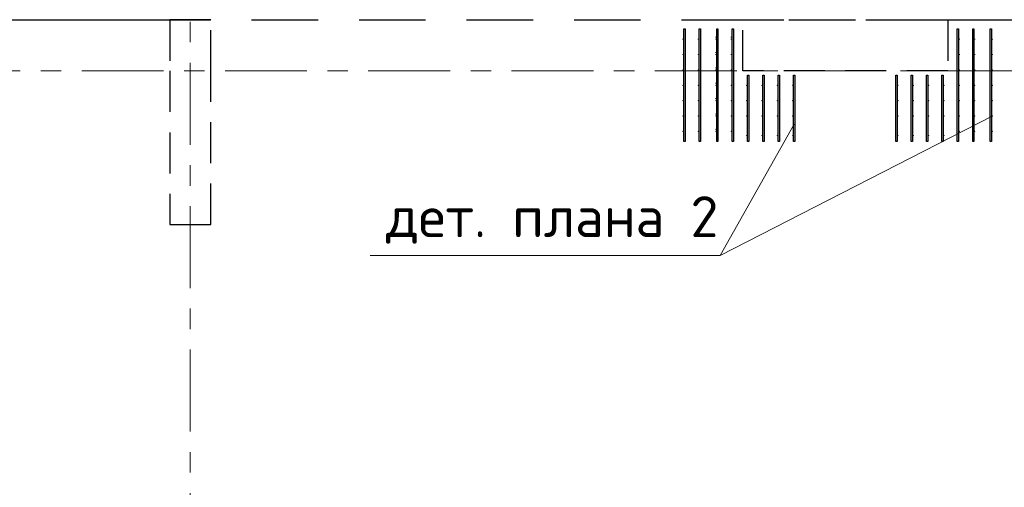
# Model space of a CAD drawing. Header units: metres. Extents: x -38 to 90, y -15 to 21.
# Tile 21 of 127: x 11.77 to 16.58, y 14.37 to 16.65. Entities that reach past the tile are written whole.
import ezdxf

# ---------------------------------------------------------------- set-up
doc = ezdxf.new("R2010")
doc.units = ezdxf.units.M
for name, pattern in [('______11', [0.5, 0.4, -0.05, 0, -0.05]), ('______2', [0.27, 0.2, -0.07]), ('______5', [1.1, 0.8, -0.1, 0.1, -0.1])]:
    doc.linetypes.add(name, pattern=pattern)
for name, color, linetype, lineweight in [('XR$2$Осевая линия (1)', 7, '______5', 13), ('XR$3$Арматурный каркас 01', 4, 'Continuous', 35), ('XR$3$Перекрытие (1)', 7, 'Continuous', 35), ('XR$3$Текст_ общее_1', 7, 'Continuous', 13)]:
    doc.layers.add(name, color=color, linetype=linetype, lineweight=lineweight)
doc.layers.add('XR$5$Стена_ бетон несущ.', color=7, linetype='Continuous', lineweight=70, true_color=0xb4b496)
doc.styles.add('ISOCPEUR', font='txt')

msp = doc.modelspace()

# ---------------------------------------------------------------- hatches: boundary and pattern name
at = {"layer": 'XR$3$Арматурный каркас 01', "linetype": 'Continuous', "lineweight": 50, "transparency": 33554687}
for points in [[(15.01, 16.5552), (15.0098, 16.5564), (15.0091, 16.5574), (15.0081, 16.558), (15.007, 16.5582), (15.0059, 16.558), (15.0049, 16.5574), (15.0042, 16.5564), (15.004, 16.5552), (15.0042, 16.5541), (15.0049, 16.5531), (15.0059, 16.5525), (15.007, 16.5522), (15.0081, 16.5525), (15.0091, 16.5531), (15.0098, 16.5541)], [(15.021, 16.5652), (15.0208, 16.5664), (15.0201, 16.5674), (15.0191, 16.568), (15.018, 16.5682), (15.0169, 16.568), (15.0159, 16.5674), (15.0152, 16.5664), (15.015, 16.5652), (15.0152, 16.5641), (15.0159, 16.5631), (15.0169, 16.5625), (15.018, 16.5622), (15.0191, 16.5625), (15.0201, 16.5631), (15.0208, 16.5641)], [(15.085, 16.5552), (15.0848, 16.5564), (15.0841, 16.5574), (15.0831, 16.558), (15.082, 16.5582), (15.0809, 16.558), (15.0799, 16.5574), (15.0792, 16.5564), (15.079, 16.5552), (15.0792, 16.5541), (15.0799, 16.5531), (15.0809, 16.5525), (15.082, 16.5522), (15.0831, 16.5525), (15.0841, 16.5531), (15.0848, 16.5541)], [(15.096, 16.5652), (15.0958, 16.5664), (15.0951, 16.5674), (15.0941, 16.568), (15.093, 16.5682), (15.0919, 16.568), (15.0909, 16.5674), (15.0902, 16.5664), (15.09, 16.5652), (15.0902, 16.5641), (15.0909, 16.5631), (15.0919, 16.5625), (15.093, 16.5622), (15.0941, 16.5625), (15.0951, 16.5631), (15.0958, 16.5641)], [(15.171, 16.5652), (15.1708, 16.5664), (15.1701, 16.5674), (15.1691, 16.568), (15.168, 16.5682), (15.1669, 16.568), (15.1659, 16.5674), (15.1652, 16.5664), (15.165, 16.5652), (15.1652, 16.5641), (15.1659, 16.5631), (15.1669, 16.5625), (15.168, 16.5622), (15.1691, 16.5625), (15.1701, 16.5631), (15.1708, 16.5641)], [(15.171, 16.5552), (15.1708, 16.5564), (15.1701, 16.5574), (15.1691, 16.558), (15.168, 16.5582), (15.1669, 16.558), (15.1659, 16.5574), (15.1652, 16.5564), (15.165, 16.5552), (15.1652, 16.5541), (15.1659, 16.5531), (15.1669, 16.5525), (15.168, 16.5522), (15.1691, 16.5525), (15.1701, 16.5531), (15.1708, 16.5541)], [(15.246, 16.5652), (15.2458, 16.5664), (15.2451, 16.5674), (15.2441, 16.568), (15.243, 16.5682), (15.2419, 16.568), (15.2409, 16.5674), (15.2402, 16.5664), (15.24, 16.5652), (15.2402, 16.5641), (15.2409, 16.5631), (15.2419, 16.5625), (15.243, 16.5622), (15.2441, 16.5625), (15.2451, 16.5631), (15.2458, 16.5641)], [(15.246, 16.5552), (15.2458, 16.5564), (15.2451, 16.5574), (15.2441, 16.558), (15.243, 16.5582), (15.2419, 16.558), (15.2409, 16.5574), (15.2402, 16.5564), (15.24, 16.5552), (15.2402, 16.5541), (15.2409, 16.5531), (15.2419, 16.5525), (15.243, 16.5522), (15.2441, 16.5525), (15.2451, 16.5531), (15.2458, 16.5541)], [(16.36, 16.5552), (16.3598, 16.5564), (16.3591, 16.5574), (16.3581, 16.558), (16.357, 16.5582), (16.3559, 16.558), (16.3549, 16.5574), (16.3542, 16.5564), (16.354, 16.5552), (16.3542, 16.5541), (16.3549, 16.5531), (16.3559, 16.5525), (16.357, 16.5522), (16.3581, 16.5525), (16.3591, 16.5531), (16.3598, 16.5541)], [(16.435, 16.5552), (16.4348, 16.5564), (16.4341, 16.5574), (16.4331, 16.558), (16.432, 16.5582), (16.4309, 16.558), (16.4299, 16.5574), (16.4292, 16.5564), (16.429, 16.5552), (16.4292, 16.5541), (16.4299, 16.5531), (16.4309, 16.5525), (16.432, 16.5522), (16.4331, 16.5525), (16.4341, 16.5531), (16.4348, 16.5541)], [(16.521, 16.5552), (16.5208, 16.5564), (16.5201, 16.5574), (16.5191, 16.558), (16.518, 16.5582), (16.5169, 16.558), (16.5159, 16.5574), (16.5152, 16.5564), (16.515, 16.5552), (16.5152, 16.5541), (16.5159, 16.5531), (16.5169, 16.5525), (16.518, 16.5522), (16.5191, 16.5525), (16.5201, 16.5531), (16.5208, 16.5541)], [(15.01, 16.4802), (15.0098, 16.4814), (15.0091, 16.4824), (15.0081, 16.483), (15.007, 16.4832), (15.0059, 16.483), (15.0049, 16.4824), (15.0042, 16.4814), (15.004, 16.4802), (15.0042, 16.4791), (15.0049, 16.4781), (15.0059, 16.4775), (15.007, 16.4772), (15.0081, 16.4775), (15.0091, 16.4781), (15.0098, 16.4791)], [(15.021, 16.4902), (15.0208, 16.4914), (15.0201, 16.4924), (15.0191, 16.493), (15.018, 16.4932), (15.0169, 16.493), (15.0159, 16.4924), (15.0152, 16.4914), (15.015, 16.4902), (15.0152, 16.4891), (15.0159, 16.4881), (15.0169, 16.4875), (15.018, 16.4872), (15.0191, 16.4875), (15.0201, 16.4881), (15.0208, 16.4891)], [(15.085, 16.4802), (15.0848, 16.4814), (15.0841, 16.4824), (15.0831, 16.483), (15.082, 16.4832), (15.0809, 16.483), (15.0799, 16.4824), (15.0792, 16.4814), (15.079, 16.4802), (15.0792, 16.4791), (15.0799, 16.4781), (15.0809, 16.4775), (15.082, 16.4772), (15.0831, 16.4775), (15.0841, 16.4781), (15.0848, 16.4791)], [(15.096, 16.4902), (15.0958, 16.4914), (15.0951, 16.4924), (15.0941, 16.493), (15.093, 16.4932), (15.0919, 16.493), (15.0909, 16.4924), (15.0902, 16.4914), (15.09, 16.4902), (15.0902, 16.4891), (15.0909, 16.4881), (15.0919, 16.4875), (15.093, 16.4872), (15.0941, 16.4875), (15.0951, 16.4881), (15.0958, 16.4891)], [(15.171, 16.4902), (15.1708, 16.4914), (15.1701, 16.4924), (15.1691, 16.493), (15.168, 16.4932), (15.1669, 16.493), (15.1659, 16.4924), (15.1652, 16.4914), (15.165, 16.4902), (15.1652, 16.4891), (15.1659, 16.4881), (15.1669, 16.4875), (15.168, 16.4872), (15.1691, 16.4875), (15.1701, 16.4881), (15.1708, 16.4891)], [(15.171, 16.4802), (15.1708, 16.4814), (15.1701, 16.4824), (15.1691, 16.483), (15.168, 16.4832), (15.1669, 16.483), (15.1659, 16.4824), (15.1652, 16.4814), (15.165, 16.4802), (15.1652, 16.4791), (15.1659, 16.4781), (15.1669, 16.4775), (15.168, 16.4772), (15.1691, 16.4775), (15.1701, 16.4781), (15.1708, 16.4791)], [(15.246, 16.4802), (15.2458, 16.4814), (15.2451, 16.4824), (15.2441, 16.483), (15.243, 16.4832), (15.2419, 16.483), (15.2409, 16.4824), (15.2402, 16.4814), (15.24, 16.4802), (15.2402, 16.4791), (15.2409, 16.4781), (15.2419, 16.4775), (15.243, 16.4772), (15.2441, 16.4775), (15.2451, 16.4781), (15.2458, 16.4791)], [(16.36, 16.4802), (16.3598, 16.4814), (16.3591, 16.4824), (16.3581, 16.483), (16.357, 16.4832), (16.3559, 16.483), (16.3549, 16.4824), (16.3542, 16.4814), (16.354, 16.4802), (16.3542, 16.4791), (16.3549, 16.4781), (16.3559, 16.4775), (16.357, 16.4772), (16.3581, 16.4775), (16.3591, 16.4781), (16.3598, 16.4791)], [(16.435, 16.4802), (16.4348, 16.4814), (16.4341, 16.4824), (16.4331, 16.483), (16.432, 16.4832), (16.4309, 16.483), (16.4299, 16.4824), (16.4292, 16.4814), (16.429, 16.4802), (16.4292, 16.4791), (16.4299, 16.4781), (16.4309, 16.4775), (16.432, 16.4772), (16.4331, 16.4775), (16.4341, 16.4781), (16.4348, 16.4791)], [(16.521, 16.4802), (16.5208, 16.4814), (16.5201, 16.4824), (16.5191, 16.483), (16.518, 16.4832), (16.5169, 16.483), (16.5159, 16.4824), (16.5152, 16.4814), (16.515, 16.4802), (16.5152, 16.4791), (16.5159, 16.4781), (16.5169, 16.4775), (16.518, 16.4772), (16.5191, 16.4775), (16.5201, 16.4781), (16.5208, 16.4791)], [(15.01, 16.4052), (15.0098, 16.4064), (15.0091, 16.4074), (15.0081, 16.408), (15.007, 16.4082), (15.0059, 16.408), (15.0049, 16.4074), (15.0042, 16.4064), (15.004, 16.4052), (15.0042, 16.4041), (15.0049, 16.4031), (15.0059, 16.4025), (15.007, 16.4022), (15.0081, 16.4025), (15.0091, 16.4031), (15.0098, 16.4041)], [(15.021, 16.4152), (15.0208, 16.4164), (15.0201, 16.4174), (15.0191, 16.418), (15.018, 16.4182), (15.0169, 16.418), (15.0159, 16.4174), (15.0152, 16.4164), (15.015, 16.4152), (15.0152, 16.4141), (15.0159, 16.4131), (15.0169, 16.4125), (15.018, 16.4122), (15.0191, 16.4125), (15.0201, 16.4131), (15.0208, 16.4141)], [(15.085, 16.4052), (15.0848, 16.4064), (15.0841, 16.4074), (15.0831, 16.408), (15.082, 16.4082), (15.0809, 16.408), (15.0799, 16.4074), (15.0792, 16.4064), (15.079, 16.4052), (15.0792, 16.4041), (15.0799, 16.4031), (15.0809, 16.4025), (15.082, 16.4022), (15.0831, 16.4025), (15.0841, 16.4031), (15.0848, 16.4041)], [(15.096, 16.4152), (15.0958, 16.4164), (15.0951, 16.4174), (15.0941, 16.418), (15.093, 16.4182), (15.0919, 16.418), (15.0909, 16.4174), (15.0902, 16.4164), (15.09, 16.4152), (15.0902, 16.4141), (15.0909, 16.4131), (15.0919, 16.4125), (15.093, 16.4122), (15.0941, 16.4125), (15.0951, 16.4131), (15.0958, 16.4141)], [(15.171, 16.4152), (15.1708, 16.4164), (15.1701, 16.4174), (15.1691, 16.418), (15.168, 16.4182), (15.1669, 16.418), (15.1659, 16.4174), (15.1652, 16.4164), (15.165, 16.4152), (15.1652, 16.4141), (15.1659, 16.4131), (15.1669, 16.4125), (15.168, 16.4122), (15.1691, 16.4125), (15.1701, 16.4131), (15.1708, 16.4141)], [(15.171, 16.4052), (15.1708, 16.4064), (15.1701, 16.4074), (15.1691, 16.408), (15.168, 16.4082), (15.1669, 16.408), (15.1659, 16.4074), (15.1652, 16.4064), (15.165, 16.4052), (15.1652, 16.4041), (15.1659, 16.4031), (15.1669, 16.4025), (15.168, 16.4022), (15.1691, 16.4025), (15.1701, 16.4031), (15.1708, 16.4041)], [(15.246, 16.4052), (15.2458, 16.4064), (15.2451, 16.4074), (15.2441, 16.408), (15.243, 16.4082), (15.2419, 16.408), (15.2409, 16.4074), (15.2402, 16.4064), (15.24, 16.4052), (15.2402, 16.4041), (15.2409, 16.4031), (15.2419, 16.4025), (15.243, 16.4022), (15.2441, 16.4025), (15.2451, 16.4031), (15.2458, 16.4041)], [(16.36, 16.4052), (16.3598, 16.4064), (16.3591, 16.4074), (16.3581, 16.408), (16.357, 16.4082), (16.3559, 16.408), (16.3549, 16.4074), (16.3542, 16.4064), (16.354, 16.4052), (16.3542, 16.4041), (16.3549, 16.4031), (16.3559, 16.4025), (16.357, 16.4022), (16.3581, 16.4025), (16.3591, 16.4031), (16.3598, 16.4041)], [(16.435, 16.4052), (16.4348, 16.4064), (16.4341, 16.4074), (16.4331, 16.408), (16.432, 16.4082), (16.4309, 16.408), (16.4299, 16.4074), (16.4292, 16.4064), (16.429, 16.4052), (16.4292, 16.4041), (16.4299, 16.4031), (16.4309, 16.4025), (16.432, 16.4022), (16.4331, 16.4025), (16.4341, 16.4031), (16.4348, 16.4041)], [(16.521, 16.4052), (16.5208, 16.4064), (16.5201, 16.4074), (16.5191, 16.408), (16.518, 16.4082), (16.5169, 16.408), (16.5159, 16.4074), (16.5152, 16.4064), (16.515, 16.4052), (16.5152, 16.4041), (16.5159, 16.4031), (16.5169, 16.4025), (16.518, 16.4022), (16.5191, 16.4025), (16.5201, 16.4031), (16.5208, 16.4041)], [(15.01, 16.3302), (15.0098, 16.3314), (15.0091, 16.3324), (15.0081, 16.333), (15.007, 16.3332), (15.0059, 16.333), (15.0049, 16.3324), (15.0042, 16.3314), (15.004, 16.3302), (15.0042, 16.3291), (15.0049, 16.3281), (15.0059, 16.3275), (15.007, 16.3272), (15.0081, 16.3275), (15.0091, 16.3281), (15.0098, 16.3291)], [(15.021, 16.3402), (15.0208, 16.3414), (15.0201, 16.3424), (15.0191, 16.343), (15.018, 16.3432), (15.0169, 16.343), (15.0159, 16.3424), (15.0152, 16.3414), (15.015, 16.3402), (15.0152, 16.3391), (15.0159, 16.3381), (15.0169, 16.3375), (15.018, 16.3372), (15.0191, 16.3375), (15.0201, 16.3381), (15.0208, 16.3391)], [(15.085, 16.3302), (15.0848, 16.3314), (15.0841, 16.3324), (15.0831, 16.333), (15.082, 16.3332), (15.0809, 16.333), (15.0799, 16.3324), (15.0792, 16.3314), (15.079, 16.3302), (15.0792, 16.3291), (15.0799, 16.3281), (15.0809, 16.3275), (15.082, 16.3272), (15.0831, 16.3275), (15.0841, 16.3281), (15.0848, 16.3291)], [(15.096, 16.3402), (15.0958, 16.3414), (15.0951, 16.3424), (15.0941, 16.343), (15.093, 16.3432), (15.0919, 16.343), (15.0909, 16.3424), (15.0902, 16.3414), (15.09, 16.3402), (15.0902, 16.3391), (15.0909, 16.3381), (15.0919, 16.3375), (15.093, 16.3372), (15.0941, 16.3375), (15.0951, 16.3381), (15.0958, 16.3391)], [(15.171, 16.3402), (15.1708, 16.3414), (15.1701, 16.3424), (15.1691, 16.343), (15.168, 16.3432), (15.1669, 16.343), (15.1659, 16.3424), (15.1652, 16.3414), (15.165, 16.3402), (15.1652, 16.3391), (15.1659, 16.3381), (15.1669, 16.3375), (15.168, 16.3372), (15.1691, 16.3375), (15.1701, 16.3381), (15.1708, 16.3391)], [(15.171, 16.3302), (15.1708, 16.3314), (15.1701, 16.3324), (15.1691, 16.333), (15.168, 16.3332), (15.1669, 16.333), (15.1659, 16.3324), (15.1652, 16.3314), (15.165, 16.3302), (15.1652, 16.3291), (15.1659, 16.3281), (15.1669, 16.3275), (15.168, 16.3272), (15.1691, 16.3275), (15.1701, 16.3281), (15.1708, 16.3291)], [(15.246, 16.3302), (15.2458, 16.3314), (15.2451, 16.3324), (15.2441, 16.333), (15.243, 16.3332), (15.2419, 16.333), (15.2409, 16.3324), (15.2402, 16.3314), (15.24, 16.3302), (15.2402, 16.3291), (15.2409, 16.3281), (15.2419, 16.3275), (15.243, 16.3272), (15.2441, 16.3275), (15.2451, 16.3281), (15.2458, 16.3291)], [(15.321, 16.3302), (15.3208, 16.3314), (15.3201, 16.3324), (15.3191, 16.333), (15.318, 16.3332), (15.3169, 16.333), (15.3159, 16.3324), (15.3152, 16.3314), (15.315, 16.3302), (15.3152, 16.3291), (15.3159, 16.3281), (15.3169, 16.3275), (15.318, 16.3272), (15.3191, 16.3275), (15.3201, 16.3281), (15.3208, 16.3291)], [(15.396, 16.3302), (15.3958, 16.3314), (15.3951, 16.3324), (15.3941, 16.333), (15.393, 16.3332), (15.3919, 16.333), (15.3909, 16.3324), (15.3902, 16.3314), (15.39, 16.3302), (15.3902, 16.3291), (15.3909, 16.3281), (15.3919, 16.3275), (15.393, 16.3272), (15.3941, 16.3275), (15.3951, 16.3281), (15.3958, 16.3291)], [(15.471, 16.3302), (15.4708, 16.3314), (15.4701, 16.3324), (15.4691, 16.333), (15.468, 16.3332), (15.4669, 16.333), (15.4659, 16.3324), (15.4652, 16.3314), (15.465, 16.3302), (15.4652, 16.3291), (15.4659, 16.3281), (15.4669, 16.3275), (15.468, 16.3272), (15.4691, 16.3275), (15.4701, 16.3281), (15.4708, 16.3291)], [(15.546, 16.3302), (15.5458, 16.3314), (15.5451, 16.3324), (15.5441, 16.333), (15.543, 16.3332), (15.5419, 16.333), (15.5409, 16.3324), (15.5402, 16.3314), (15.54, 16.3302), (15.5402, 16.3291), (15.5409, 16.3281), (15.5419, 16.3275), (15.543, 16.3272), (15.5441, 16.3275), (15.5451, 16.3281), (15.5458, 16.3291)], [(16.06, 16.3302), (16.0598, 16.3314), (16.0591, 16.3324), (16.0581, 16.333), (16.057, 16.3332), (16.0559, 16.333), (16.0549, 16.3324), (16.0542, 16.3314), (16.054, 16.3302), (16.0542, 16.3291), (16.0549, 16.3281), (16.0559, 16.3275), (16.057, 16.3272), (16.0581, 16.3275), (16.0591, 16.3281), (16.0598, 16.3291)], [(16.135, 16.3302), (16.1348, 16.3314), (16.1341, 16.3324), (16.1331, 16.333), (16.132, 16.3332), (16.1309, 16.333), (16.1299, 16.3324), (16.1292, 16.3314), (16.129, 16.3302), (16.1292, 16.3291), (16.1299, 16.3281), (16.1309, 16.3275), (16.132, 16.3272), (16.1331, 16.3275), (16.1341, 16.3281), (16.1348, 16.3291)], [(16.21, 16.3302), (16.2098, 16.3314), (16.2091, 16.3324), (16.2081, 16.333), (16.207, 16.3332), (16.2059, 16.333), (16.2049, 16.3324), (16.2042, 16.3314), (16.204, 16.3302), (16.2042, 16.3291), (16.2049, 16.3281), (16.2059, 16.3275), (16.207, 16.3272), (16.2081, 16.3275), (16.2091, 16.3281), (16.2098, 16.3291)], [(16.285, 16.3302), (16.2848, 16.3314), (16.2841, 16.3324), (16.2831, 16.333), (16.282, 16.3332), (16.2809, 16.333), (16.2799, 16.3324), (16.2792, 16.3314), (16.279, 16.3302), (16.2792, 16.3291), (16.2799, 16.3281), (16.2809, 16.3275), (16.282, 16.3272), (16.2831, 16.3275), (16.2841, 16.3281), (16.2848, 16.3291)], [(16.36, 16.3302), (16.3598, 16.3314), (16.3591, 16.3324), (16.3581, 16.333), (16.357, 16.3332), (16.3559, 16.333), (16.3549, 16.3324), (16.3542, 16.3314), (16.354, 16.3302), (16.3542, 16.3291), (16.3549, 16.3281), (16.3559, 16.3275), (16.357, 16.3272), (16.3581, 16.3275), (16.3591, 16.3281), (16.3598, 16.3291)], [(16.435, 16.3302), (16.4348, 16.3314), (16.4341, 16.3324), (16.4331, 16.333), (16.432, 16.3332), (16.4309, 16.333), (16.4299, 16.3324), (16.4292, 16.3314), (16.429, 16.3302), (16.4292, 16.3291), (16.4299, 16.3281), (16.4309, 16.3275), (16.432, 16.3272), (16.4331, 16.3275), (16.4341, 16.3281), (16.4348, 16.3291)], [(16.521, 16.3302), (16.5208, 16.3314), (16.5201, 16.3324), (16.5191, 16.333), (16.518, 16.3332), (16.5169, 16.333), (16.5159, 16.3324), (16.5152, 16.3314), (16.515, 16.3302), (16.5152, 16.3291), (16.5159, 16.3281), (16.5169, 16.3275), (16.518, 16.3272), (16.5191, 16.3275), (16.5201, 16.3281), (16.5208, 16.3291)], [(15.01, 16.2552), (15.0098, 16.2564), (15.0091, 16.2574), (15.0081, 16.258), (15.007, 16.2582), (15.0059, 16.258), (15.0049, 16.2574), (15.0042, 16.2564), (15.004, 16.2552), (15.0042, 16.2541), (15.0049, 16.2531), (15.0059, 16.2525), (15.007, 16.2522), (15.0081, 16.2525), (15.0091, 16.2531), (15.0098, 16.2541)], [(15.021, 16.2652), (15.0208, 16.2664), (15.0201, 16.2674), (15.0191, 16.268), (15.018, 16.2682), (15.0169, 16.268), (15.0159, 16.2674), (15.0152, 16.2664), (15.015, 16.2652), (15.0152, 16.2641), (15.0159, 16.2631), (15.0169, 16.2625), (15.018, 16.2622), (15.0191, 16.2625), (15.0201, 16.2631), (15.0208, 16.2641)], [(15.085, 16.2552), (15.0848, 16.2564), (15.0841, 16.2574), (15.0831, 16.258), (15.082, 16.2582), (15.0809, 16.258), (15.0799, 16.2574), (15.0792, 16.2564), (15.079, 16.2552), (15.0792, 16.2541), (15.0799, 16.2531), (15.0809, 16.2525), (15.082, 16.2522), (15.0831, 16.2525), (15.0841, 16.2531), (15.0848, 16.2541)], [(15.096, 16.2652), (15.0958, 16.2664), (15.0951, 16.2674), (15.0941, 16.268), (15.093, 16.2682), (15.0919, 16.268), (15.0909, 16.2674), (15.0902, 16.2664), (15.09, 16.2652), (15.0902, 16.2641), (15.0909, 16.2631), (15.0919, 16.2625), (15.093, 16.2622), (15.0941, 16.2625), (15.0951, 16.2631), (15.0958, 16.2641)], [(15.171, 16.2652), (15.1708, 16.2664), (15.1701, 16.2674), (15.1691, 16.268), (15.168, 16.2682), (15.1669, 16.268), (15.1659, 16.2674), (15.1652, 16.2664), (15.165, 16.2652), (15.1652, 16.2641), (15.1659, 16.2631), (15.1669, 16.2625), (15.168, 16.2622), (15.1691, 16.2625), (15.1701, 16.2631), (15.1708, 16.2641)], [(15.171, 16.2552), (15.1708, 16.2564), (15.1701, 16.2574), (15.1691, 16.258), (15.168, 16.2582), (15.1669, 16.258), (15.1659, 16.2574), (15.1652, 16.2564), (15.165, 16.2552), (15.1652, 16.2541), (15.1659, 16.2531), (15.1669, 16.2525), (15.168, 16.2522), (15.1691, 16.2525), (15.1701, 16.2531), (15.1708, 16.2541)], [(15.246, 16.2552), (15.2458, 16.2564), (15.2451, 16.2574), (15.2441, 16.258), (15.243, 16.2582), (15.2419, 16.258), (15.2409, 16.2574), (15.2402, 16.2564), (15.24, 16.2552), (15.2402, 16.2541), (15.2409, 16.2531), (15.2419, 16.2525), (15.243, 16.2522), (15.2441, 16.2525), (15.2451, 16.2531), (15.2458, 16.2541)], [(15.321, 16.2552), (15.3208, 16.2564), (15.3201, 16.2574), (15.3191, 16.258), (15.318, 16.2582), (15.3169, 16.258), (15.3159, 16.2574), (15.3152, 16.2564), (15.315, 16.2552), (15.3152, 16.2541), (15.3159, 16.2531), (15.3169, 16.2525), (15.318, 16.2522), (15.3191, 16.2525), (15.3201, 16.2531), (15.3208, 16.2541)], [(15.396, 16.2552), (15.3958, 16.2564), (15.3951, 16.2574), (15.3941, 16.258), (15.393, 16.2582), (15.3919, 16.258), (15.3909, 16.2574), (15.3902, 16.2564), (15.39, 16.2552), (15.3902, 16.2541), (15.3909, 16.2531), (15.3919, 16.2525), (15.393, 16.2522), (15.3941, 16.2525), (15.3951, 16.2531), (15.3958, 16.2541)], [(15.471, 16.2552), (15.4708, 16.2564), (15.4701, 16.2574), (15.4691, 16.258), (15.468, 16.2582), (15.4669, 16.258), (15.4659, 16.2574), (15.4652, 16.2564), (15.465, 16.2552), (15.4652, 16.2541), (15.4659, 16.2531), (15.4669, 16.2525), (15.468, 16.2522), (15.4691, 16.2525), (15.4701, 16.2531), (15.4708, 16.2541)], [(15.546, 16.2552), (15.5458, 16.2564), (15.5451, 16.2574), (15.5441, 16.258), (15.543, 16.2582), (15.5419, 16.258), (15.5409, 16.2574), (15.5402, 16.2564), (15.54, 16.2552), (15.5402, 16.2541), (15.5409, 16.2531), (15.5419, 16.2525), (15.543, 16.2522), (15.5441, 16.2525), (15.5451, 16.2531), (15.5458, 16.2541)], [(16.06, 16.2552), (16.0598, 16.2564), (16.0591, 16.2574), (16.0581, 16.258), (16.057, 16.2582), (16.0559, 16.258), (16.0549, 16.2574), (16.0542, 16.2564), (16.054, 16.2552), (16.0542, 16.2541), (16.0549, 16.2531), (16.0559, 16.2525), (16.057, 16.2522), (16.0581, 16.2525), (16.0591, 16.2531), (16.0598, 16.2541)], [(16.135, 16.2552), (16.1348, 16.2564), (16.1341, 16.2574), (16.1331, 16.258), (16.132, 16.2582), (16.1309, 16.258), (16.1299, 16.2574), (16.1292, 16.2564), (16.129, 16.2552), (16.1292, 16.2541), (16.1299, 16.2531), (16.1309, 16.2525), (16.132, 16.2522), (16.1331, 16.2525), (16.1341, 16.2531), (16.1348, 16.2541)], [(16.21, 16.2552), (16.2098, 16.2564), (16.2091, 16.2574), (16.2081, 16.258), (16.207, 16.2582), (16.2059, 16.258), (16.2049, 16.2574), (16.2042, 16.2564), (16.204, 16.2552), (16.2042, 16.2541), (16.2049, 16.2531), (16.2059, 16.2525), (16.207, 16.2522), (16.2081, 16.2525), (16.2091, 16.2531), (16.2098, 16.2541)], [(16.285, 16.2552), (16.2848, 16.2564), (16.2841, 16.2574), (16.2831, 16.258), (16.282, 16.2582), (16.2809, 16.258), (16.2799, 16.2574), (16.2792, 16.2564), (16.279, 16.2552), (16.2792, 16.2541), (16.2799, 16.2531), (16.2809, 16.2525), (16.282, 16.2522), (16.2831, 16.2525), (16.2841, 16.2531), (16.2848, 16.2541)], [(16.36, 16.2552), (16.3598, 16.2564), (16.3591, 16.2574), (16.3581, 16.258), (16.357, 16.2582), (16.3559, 16.258), (16.3549, 16.2574), (16.3542, 16.2564), (16.354, 16.2552), (16.3542, 16.2541), (16.3549, 16.2531), (16.3559, 16.2525), (16.357, 16.2522), (16.3581, 16.2525), (16.3591, 16.2531), (16.3598, 16.2541)], [(16.435, 16.2552), (16.4348, 16.2564), (16.4341, 16.2574), (16.4331, 16.258), (16.432, 16.2582), (16.4309, 16.258), (16.4299, 16.2574), (16.4292, 16.2564), (16.429, 16.2552), (16.4292, 16.2541), (16.4299, 16.2531), (16.4309, 16.2525), (16.432, 16.2522), (16.4331, 16.2525), (16.4341, 16.2531), (16.4348, 16.2541)], [(16.521, 16.2552), (16.5208, 16.2564), (16.5201, 16.2574), (16.5191, 16.258), (16.518, 16.2582), (16.5169, 16.258), (16.5159, 16.2574), (16.5152, 16.2564), (16.515, 16.2552), (16.5152, 16.2541), (16.5159, 16.2531), (16.5169, 16.2525), (16.518, 16.2522), (16.5191, 16.2525), (16.5201, 16.2531), (16.5208, 16.2541)], [(15.01, 16.1802), (15.0098, 16.1814), (15.0091, 16.1824), (15.0081, 16.183), (15.007, 16.1832), (15.0059, 16.183), (15.0049, 16.1824), (15.0042, 16.1814), (15.004, 16.1802), (15.0042, 16.1791), (15.0049, 16.1781), (15.0059, 16.1775), (15.007, 16.1772), (15.0081, 16.1775), (15.0091, 16.1781), (15.0098, 16.1791)], [(15.021, 16.1902), (15.0208, 16.1914), (15.0201, 16.1924), (15.0191, 16.193), (15.018, 16.1932), (15.0169, 16.193), (15.0159, 16.1924), (15.0152, 16.1914), (15.015, 16.1902), (15.0152, 16.1891), (15.0159, 16.1881), (15.0169, 16.1875), (15.018, 16.1872), (15.0191, 16.1875), (15.0201, 16.1881), (15.0208, 16.1891)], [(15.085, 16.1802), (15.0848, 16.1814), (15.0841, 16.1824), (15.0831, 16.183), (15.082, 16.1832), (15.0809, 16.183), (15.0799, 16.1824), (15.0792, 16.1814), (15.079, 16.1802), (15.0792, 16.1791), (15.0799, 16.1781), (15.0809, 16.1775), (15.082, 16.1772), (15.0831, 16.1775), (15.0841, 16.1781), (15.0848, 16.1791)], [(15.096, 16.1902), (15.0958, 16.1914), (15.0951, 16.1924), (15.0941, 16.193), (15.093, 16.1932), (15.0919, 16.193), (15.0909, 16.1924), (15.0902, 16.1914), (15.09, 16.1902), (15.0902, 16.1891), (15.0909, 16.1881), (15.0919, 16.1875), (15.093, 16.1872), (15.0941, 16.1875), (15.0951, 16.1881), (15.0958, 16.1891)], [(15.171, 16.1902), (15.1708, 16.1914), (15.1701, 16.1924), (15.1691, 16.193), (15.168, 16.1932), (15.1669, 16.193), (15.1659, 16.1924), (15.1652, 16.1914), (15.165, 16.1902), (15.1652, 16.1891), (15.1659, 16.1881), (15.1669, 16.1875), (15.168, 16.1872), (15.1691, 16.1875), (15.1701, 16.1881), (15.1708, 16.1891)], [(15.171, 16.1802), (15.1708, 16.1814), (15.1701, 16.1824), (15.1691, 16.183), (15.168, 16.1832), (15.1669, 16.183), (15.1659, 16.1824), (15.1652, 16.1814), (15.165, 16.1802), (15.1652, 16.1791), (15.1659, 16.1781), (15.1669, 16.1775), (15.168, 16.1772), (15.1691, 16.1775), (15.1701, 16.1781), (15.1708, 16.1791)], [(15.246, 16.1802), (15.2458, 16.1814), (15.2451, 16.1824), (15.2441, 16.183), (15.243, 16.1832), (15.2419, 16.183), (15.2409, 16.1824), (15.2402, 16.1814), (15.24, 16.1802), (15.2402, 16.1791), (15.2409, 16.1781), (15.2419, 16.1775), (15.243, 16.1772), (15.2441, 16.1775), (15.2451, 16.1781), (15.2458, 16.1791)], [(15.321, 16.1802), (15.3208, 16.1814), (15.3201, 16.1824), (15.3191, 16.183), (15.318, 16.1832), (15.3169, 16.183), (15.3159, 16.1824), (15.3152, 16.1814), (15.315, 16.1802), (15.3152, 16.1791), (15.3159, 16.1781), (15.3169, 16.1775), (15.318, 16.1772), (15.3191, 16.1775), (15.3201, 16.1781), (15.3208, 16.1791)], [(15.396, 16.1802), (15.3958, 16.1814), (15.3951, 16.1824), (15.3941, 16.183), (15.393, 16.1832), (15.3919, 16.183), (15.3909, 16.1824), (15.3902, 16.1814), (15.39, 16.1802), (15.3902, 16.1791), (15.3909, 16.1781), (15.3919, 16.1775), (15.393, 16.1772), (15.3941, 16.1775), (15.3951, 16.1781), (15.3958, 16.1791)], [(15.471, 16.1802), (15.4708, 16.1814), (15.4701, 16.1824), (15.4691, 16.183), (15.468, 16.1832), (15.4669, 16.183), (15.4659, 16.1824), (15.4652, 16.1814), (15.465, 16.1802), (15.4652, 16.1791), (15.4659, 16.1781), (15.4669, 16.1775), (15.468, 16.1772), (15.4691, 16.1775), (15.4701, 16.1781), (15.4708, 16.1791)], [(15.546, 16.1802), (15.5458, 16.1814), (15.5451, 16.1824), (15.5441, 16.183), (15.543, 16.1832), (15.5419, 16.183), (15.5409, 16.1824), (15.5402, 16.1814), (15.54, 16.1802), (15.5402, 16.1791), (15.5409, 16.1781), (15.5419, 16.1775), (15.543, 16.1772), (15.5441, 16.1775), (15.5451, 16.1781), (15.5458, 16.1791)], [(16.06, 16.1802), (16.0598, 16.1814), (16.0591, 16.1824), (16.0581, 16.183), (16.057, 16.1832), (16.0559, 16.183), (16.0549, 16.1824), (16.0542, 16.1814), (16.054, 16.1802), (16.0542, 16.1791), (16.0549, 16.1781), (16.0559, 16.1775), (16.057, 16.1772), (16.0581, 16.1775), (16.0591, 16.1781), (16.0598, 16.1791)], [(16.135, 16.1802), (16.1348, 16.1814), (16.1341, 16.1824), (16.1331, 16.183), (16.132, 16.1832), (16.1309, 16.183), (16.1299, 16.1824), (16.1292, 16.1814), (16.129, 16.1802), (16.1292, 16.1791), (16.1299, 16.1781), (16.1309, 16.1775), (16.132, 16.1772), (16.1331, 16.1775), (16.1341, 16.1781), (16.1348, 16.1791)], [(16.21, 16.1802), (16.2098, 16.1814), (16.2091, 16.1824), (16.2081, 16.183), (16.207, 16.1832), (16.2059, 16.183), (16.2049, 16.1824), (16.2042, 16.1814), (16.204, 16.1802), (16.2042, 16.1791), (16.2049, 16.1781), (16.2059, 16.1775), (16.207, 16.1772), (16.2081, 16.1775), (16.2091, 16.1781), (16.2098, 16.1791)], [(16.285, 16.1802), (16.2848, 16.1814), (16.2841, 16.1824), (16.2831, 16.183), (16.282, 16.1832), (16.2809, 16.183), (16.2799, 16.1824), (16.2792, 16.1814), (16.279, 16.1802), (16.2792, 16.1791), (16.2799, 16.1781), (16.2809, 16.1775), (16.282, 16.1772), (16.2831, 16.1775), (16.2841, 16.1781), (16.2848, 16.1791)], [(16.36, 16.1802), (16.3598, 16.1814), (16.3591, 16.1824), (16.3581, 16.183), (16.357, 16.1832), (16.3559, 16.183), (16.3549, 16.1824), (16.3542, 16.1814), (16.354, 16.1802), (16.3542, 16.1791), (16.3549, 16.1781), (16.3559, 16.1775), (16.357, 16.1772), (16.3581, 16.1775), (16.3591, 16.1781), (16.3598, 16.1791)], [(16.435, 16.1802), (16.4348, 16.1814), (16.4341, 16.1824), (16.4331, 16.183), (16.432, 16.1832), (16.4309, 16.183), (16.4299, 16.1824), (16.4292, 16.1814), (16.429, 16.1802), (16.4292, 16.1791), (16.4299, 16.1781), (16.4309, 16.1775), (16.432, 16.1772), (16.4331, 16.1775), (16.4341, 16.1781), (16.4348, 16.1791)], [(16.521, 16.1802), (16.5208, 16.1814), (16.5201, 16.1824), (16.5191, 16.183), (16.518, 16.1832), (16.5169, 16.183), (16.5159, 16.1824), (16.5152, 16.1814), (16.515, 16.1802), (16.5152, 16.1791), (16.5159, 16.1781), (16.5169, 16.1775), (16.518, 16.1772), (16.5191, 16.1775), (16.5201, 16.1781), (16.5208, 16.1791)], [(15.021, 16.1152), (15.0208, 16.1164), (15.0201, 16.1174), (15.0191, 16.118), (15.018, 16.1182), (15.0169, 16.118), (15.0159, 16.1174), (15.0152, 16.1164), (15.015, 16.1152), (15.0152, 16.1141), (15.0159, 16.1131), (15.0169, 16.1125), (15.018, 16.1122), (15.0191, 16.1125), (15.0201, 16.1131), (15.0208, 16.1141)], [(15.096, 16.1152), (15.0958, 16.1164), (15.0951, 16.1174), (15.0941, 16.118), (15.093, 16.1182), (15.0919, 16.118), (15.0909, 16.1174), (15.0902, 16.1164), (15.09, 16.1152), (15.0902, 16.1141), (15.0909, 16.1131), (15.0919, 16.1125), (15.093, 16.1122), (15.0941, 16.1125), (15.0951, 16.1131), (15.0958, 16.1141)], [(15.171, 16.1152), (15.1708, 16.1164), (15.1701, 16.1174), (15.1691, 16.118), (15.168, 16.1182), (15.1669, 16.118), (15.1659, 16.1174), (15.1652, 16.1164), (15.165, 16.1152), (15.1652, 16.1141), (15.1659, 16.1131), (15.1669, 16.1125), (15.168, 16.1122), (15.1691, 16.1125), (15.1701, 16.1131), (15.1708, 16.1141)], [(15.01, 16.1052), (15.0098, 16.1064), (15.0091, 16.1074), (15.0081, 16.108), (15.007, 16.1082), (15.0059, 16.108), (15.0049, 16.1074), (15.0042, 16.1064), (15.004, 16.1052), (15.0042, 16.1041), (15.0049, 16.1031), (15.0059, 16.1025), (15.007, 16.1022), (15.0081, 16.1025), (15.0091, 16.1031), (15.0098, 16.1041)], [(15.085, 16.1052), (15.0848, 16.1064), (15.0841, 16.1074), (15.0831, 16.108), (15.082, 16.1082), (15.0809, 16.108), (15.0799, 16.1074), (15.0792, 16.1064), (15.079, 16.1052), (15.0792, 16.1041), (15.0799, 16.1031), (15.0809, 16.1025), (15.082, 16.1022), (15.0831, 16.1025), (15.0841, 16.1031), (15.0848, 16.1041)], [(15.171, 16.1052), (15.1708, 16.1064), (15.1701, 16.1074), (15.1691, 16.108), (15.168, 16.1082), (15.1669, 16.108), (15.1659, 16.1074), (15.1652, 16.1064), (15.165, 16.1052), (15.1652, 16.1041), (15.1659, 16.1031), (15.1669, 16.1025), (15.168, 16.1022), (15.1691, 16.1025), (15.1701, 16.1031), (15.1708, 16.1041)], [(15.246, 16.1052), (15.2458, 16.1064), (15.2451, 16.1074), (15.2441, 16.108), (15.243, 16.1082), (15.2419, 16.108), (15.2409, 16.1074), (15.2402, 16.1064), (15.24, 16.1052), (15.2402, 16.1041), (15.2409, 16.1031), (15.2419, 16.1025), (15.243, 16.1022), (15.2441, 16.1025), (15.2451, 16.1031), (15.2458, 16.1041)], [(15.321, 16.0852), (15.3208, 16.0864), (15.3201, 16.0874), (15.3191, 16.088), (15.318, 16.0882), (15.3169, 16.088), (15.3159, 16.0874), (15.3152, 16.0864), (15.315, 16.0852), (15.3152, 16.0841), (15.3159, 16.0831), (15.3169, 16.0825), (15.318, 16.0822), (15.3191, 16.0825), (15.3201, 16.0831), (15.3208, 16.0841)], [(15.396, 16.0852), (15.3958, 16.0864), (15.3951, 16.0874), (15.3941, 16.088), (15.393, 16.0882), (15.3919, 16.088), (15.3909, 16.0874), (15.3902, 16.0864), (15.39, 16.0852), (15.3902, 16.0841), (15.3909, 16.0831), (15.3919, 16.0825), (15.393, 16.0822), (15.3941, 16.0825), (15.3951, 16.0831), (15.3958, 16.0841)], [(15.471, 16.0852), (15.4708, 16.0864), (15.4701, 16.0874), (15.4691, 16.088), (15.468, 16.0882), (15.4669, 16.088), (15.4659, 16.0874), (15.4652, 16.0864), (15.465, 16.0852), (15.4652, 16.0841), (15.4659, 16.0831), (15.4669, 16.0825), (15.468, 16.0822), (15.4691, 16.0825), (15.4701, 16.0831), (15.4708, 16.0841)], [(15.546, 16.0852), (15.5458, 16.0864), (15.5451, 16.0874), (15.5441, 16.088), (15.543, 16.0882), (15.5419, 16.088), (15.5409, 16.0874), (15.5402, 16.0864), (15.54, 16.0852), (15.5402, 16.0841), (15.5409, 16.0831), (15.5419, 16.0825), (15.543, 16.0822), (15.5441, 16.0825), (15.5451, 16.0831), (15.5458, 16.0841)], [(16.06, 16.0852), (16.0598, 16.0864), (16.0591, 16.0874), (16.0581, 16.088), (16.057, 16.0882), (16.0559, 16.088), (16.0549, 16.0874), (16.0542, 16.0864), (16.054, 16.0852), (16.0542, 16.0841), (16.0549, 16.0831), (16.0559, 16.0825), (16.057, 16.0822), (16.0581, 16.0825), (16.0591, 16.0831), (16.0598, 16.0841)], [(16.135, 16.0852), (16.1348, 16.0864), (16.1341, 16.0874), (16.1331, 16.088), (16.132, 16.0882), (16.1309, 16.088), (16.1299, 16.0874), (16.1292, 16.0864), (16.129, 16.0852), (16.1292, 16.0841), (16.1299, 16.0831), (16.1309, 16.0825), (16.132, 16.0822), (16.1331, 16.0825), (16.1341, 16.0831), (16.1348, 16.0841)], [(16.21, 16.0852), (16.2098, 16.0864), (16.2091, 16.0874), (16.2081, 16.088), (16.207, 16.0882), (16.2059, 16.088), (16.2049, 16.0874), (16.2042, 16.0864), (16.204, 16.0852), (16.2042, 16.0841), (16.2049, 16.0831), (16.2059, 16.0825), (16.207, 16.0822), (16.2081, 16.0825), (16.2091, 16.0831), (16.2098, 16.0841)], [(16.285, 16.0852), (16.2848, 16.0864), (16.2841, 16.0874), (16.2831, 16.088), (16.282, 16.0882), (16.2809, 16.088), (16.2799, 16.0874), (16.2792, 16.0864), (16.279, 16.0852), (16.2792, 16.0841), (16.2799, 16.0831), (16.2809, 16.0825), (16.282, 16.0822), (16.2831, 16.0825), (16.2841, 16.0831), (16.2848, 16.0841)], [(16.36, 16.1052), (16.3598, 16.1064), (16.3591, 16.1074), (16.3581, 16.108), (16.357, 16.1082), (16.3559, 16.108), (16.3549, 16.1074), (16.3542, 16.1064), (16.354, 16.1052), (16.3542, 16.1041), (16.3549, 16.1031), (16.3559, 16.1025), (16.357, 16.1022), (16.3581, 16.1025), (16.3591, 16.1031), (16.3598, 16.1041)], [(16.435, 16.1052), (16.4348, 16.1064), (16.4341, 16.1074), (16.4331, 16.108), (16.432, 16.1082), (16.4309, 16.108), (16.4299, 16.1074), (16.4292, 16.1064), (16.429, 16.1052), (16.4292, 16.1041), (16.4299, 16.1031), (16.4309, 16.1025), (16.432, 16.1022), (16.4331, 16.1025), (16.4341, 16.1031), (16.4348, 16.1041)], [(16.521, 16.1052), (16.5208, 16.1064), (16.5201, 16.1074), (16.5191, 16.108), (16.518, 16.1082), (16.5169, 16.108), (16.5159, 16.1074), (16.5152, 16.1064), (16.515, 16.1052), (16.5152, 16.1041), (16.5159, 16.1031), (16.5169, 16.1025), (16.518, 16.1022), (16.5191, 16.1025), (16.5201, 16.1031), (16.5208, 16.1041)]]:
    msp.add_hatch(color=2, dxfattribs=at).paths.add_polyline_path(points)

# ---------------------------------------------------------------- linework, layer by layer
at = {"layer": 'XR$2$Осевая линия (1)', "color": 253, "linetype": '______11', "lineweight": 13, "true_color": 0xa0a0a0, "transparency": 33554687}
for p, q in [((12.6, 8.34), (12.6, 19.78)), ((-2.63, 16.4), (62.6, 16.4))]:
    msp.add_line(p, q, dxfattribs=at)
at = {"layer": 'XR$3$Арматурный каркас 01', "color": 2, "linetype": 'Continuous', "lineweight": 25, "transparency": 33554687}
for points in [[(15.017, 16.6052), (15.017, 16.0552), (15.011, 16.0552), (15.011, 16.6052), (15.017, 16.6052)], [(15.017, 16.6052), (15.017, 16.0552), (15.011, 16.0552), (15.011, 16.6052), (15.017, 16.6052)], [(15.092, 16.6052), (15.092, 16.0552), (15.086, 16.0552), (15.086, 16.6052), (15.092, 16.6052)], [(15.092, 16.6052), (15.092, 16.0552), (15.086, 16.0552), (15.086, 16.6052), (15.092, 16.6052)], [(15.178, 16.6052), (15.178, 16.0552), (15.172, 16.0552), (15.172, 16.6052), (15.178, 16.6052)], [(15.178, 16.6052), (15.178, 16.0552), (15.172, 16.0552), (15.172, 16.6052), (15.178, 16.6052)], [(15.253, 16.6052), (15.253, 16.0552), (15.247, 16.0552), (15.247, 16.6052), (15.253, 16.6052)], [(15.253, 16.6052), (15.253, 16.0552), (15.247, 16.0552), (15.247, 16.6052), (15.253, 16.6052)], [(16.353, 16.6052), (16.353, 16.0552), (16.347, 16.0552), (16.347, 16.6052), (16.353, 16.6052)], [(16.353, 16.6052), (16.353, 16.0552), (16.347, 16.0552), (16.347, 16.6052), (16.353, 16.6052)], [(16.428, 16.6052), (16.428, 16.0552), (16.422, 16.0552), (16.422, 16.6052), (16.428, 16.6052)], [(16.428, 16.6052), (16.428, 16.0552), (16.422, 16.0552), (16.422, 16.6052), (16.428, 16.6052)], [(16.514, 16.6052), (16.514, 16.0552), (16.508, 16.0552), (16.508, 16.6052), (16.514, 16.6052)], [(16.514, 16.6052), (16.514, 16.0552), (16.508, 16.0552), (16.508, 16.6052), (16.514, 16.6052)], [(15.328, 16.3802), (15.328, 16.0552), (15.322, 16.0552), (15.322, 16.3802), (15.328, 16.3802)], [(15.328, 16.3802), (15.328, 16.0552), (15.322, 16.0552), (15.322, 16.3802), (15.328, 16.3802)], [(15.403, 16.3802), (15.403, 16.0552), (15.397, 16.0552), (15.397, 16.3802), (15.403, 16.3802)], [(15.403, 16.3802), (15.403, 16.0552), (15.397, 16.0552), (15.397, 16.3802), (15.403, 16.3802)], [(15.478, 16.3802), (15.478, 16.0552), (15.472, 16.0552), (15.472, 16.3802), (15.478, 16.3802)], [(15.478, 16.3802), (15.478, 16.0552), (15.472, 16.0552), (15.472, 16.3802), (15.478, 16.3802)], [(15.553, 16.3802), (15.553, 16.0552), (15.547, 16.0552), (15.547, 16.3802), (15.553, 16.3802)], [(15.553, 16.3802), (15.553, 16.0552), (15.547, 16.0552), (15.547, 16.3802), (15.553, 16.3802)], [(16.053, 16.3802), (16.053, 16.0552), (16.047, 16.0552), (16.047, 16.3802), (16.053, 16.3802)], [(16.053, 16.3802), (16.053, 16.0552), (16.047, 16.0552), (16.047, 16.3802), (16.053, 16.3802)], [(16.128, 16.3802), (16.128, 16.0552), (16.122, 16.0552), (16.122, 16.3802), (16.128, 16.3802)], [(16.128, 16.3802), (16.128, 16.0552), (16.122, 16.0552), (16.122, 16.3802), (16.128, 16.3802)], [(16.203, 16.3802), (16.203, 16.0552), (16.197, 16.0552), (16.197, 16.3802), (16.203, 16.3802)], [(16.203, 16.3802), (16.203, 16.0552), (16.197, 16.0552), (16.197, 16.3802), (16.203, 16.3802)], [(16.278, 16.3802), (16.278, 16.0552), (16.272, 16.0552), (16.272, 16.3802), (16.278, 16.3802)], [(16.278, 16.3802), (16.278, 16.0552), (16.272, 16.0552), (16.272, 16.3802), (16.278, 16.3802)]]:
    msp.add_lwpolyline(points, dxfattribs=at)
at = {"layer": 'XR$3$Перекрытие (1)', "color": 7, "linetype": 'Continuous', "lineweight": 25, "transparency": 33554687}
for p, q in [((0.25, 16.6502), (12.6998, 16.6502)), ((12.8998, 16.6502), (13.2248, 16.6502)), ((13.4248, 16.6502), (13.7498, 16.6502)), ((13.9498, 16.6502), (14.2748, 16.6502)), ((14.4748, 16.6502), (14.7998, 16.6502)), ((14.9998, 16.6502), (15.3248, 16.6502)), ((15.5248, 16.6502), (15.8498, 16.6502)), ((16.0498, 16.6502), (19.08, 16.6502))]:
    msp.add_line(p, q, dxfattribs=at)
at = {"layer": 'XR$3$Текст_ общее_1', "color": 7, "linetype": 'Continuous', "lineweight": 13, "transparency": 33554687}
msp.add_line((16.518, 16.1802), (15.1884, 15.4998), dxfattribs=at)
msp.add_lwpolyline([(15.55, 16.1403), (15.1884, 15.4998), (13.4784, 15.4998)], dxfattribs=at)
at = {"layer": 'XR$5$Стена_ бетон несущ.', "color": 253, "linetype": '______2', "lineweight": -3, "true_color": 0xa0a0a0, "transparency": 33554687}
for p, q in [((12.5, 16.65), (12.5, 16.4)), ((12.7, 16.65), (12.5, 16.65)), ((12.7, 16.4), (12.7, 16.65)), ((12.5, 16.4), (12.5, 15.65)), ((12.7, 15.65), (12.7, 16.4)), ((12.5, 15.65), (12.5, 15.65)), ((12.5, 15.65), (12.7, 15.65))]:
    msp.add_line(p, q, dxfattribs=at)
msp.add_lwpolyline([(15.3, 16.65), (16.3, 16.65), (16.3, 16.4), (15.3, 16.4), (15.3, 16.65)], close=True, dxfattribs=at)

# ---------------------------------------------------------------- texts
at = {"layer": 'XR$3$Текст_ общее_1', "color": 7, "linetype": 'Continuous', "lineweight": 13, "transparency": 33554687, "insert": (14.3684, 15.6731), "char_height": 0.2, "width": 1.737619, "attachment_point": 5, "style": 'ISOCPEUR'}
msp.add_mtext('\\A1;{\\fISOCPEUR|i0|b0;\\H0.200000;\\W1.000000;\\C7;дет. плана 2}\\P', dxfattribs=at)

doc.saveas('drawing.dxf')
